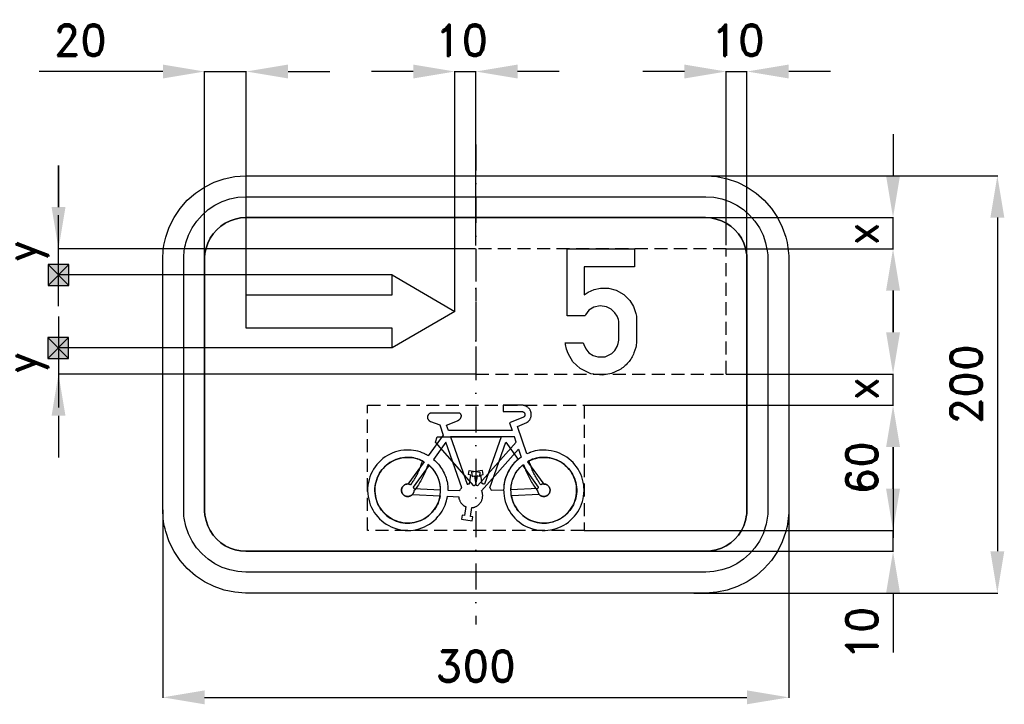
# Model space of a CAD drawing. Header units: millimetres. Extents: x -334 to 456, y -813 to 175.
# Tile 4 of 4: x -219 to 253, y -153 to 175. Entities that reach past the tile are written whole.
import ezdxf

# ---------------------------------------------------------------- set-up
doc = ezdxf.new("R2010")
doc.units = ezdxf.units.MM
doc.header["$LTSCALE"] = 5
doc.linetypes.add('ČERCHOVANÁX2', pattern=[2, 1, -0.5, 0, -0.5])
doc.linetypes.add('ČÁRKOVANÁX2', pattern=[1.5, 1, -0.5])
doc.layers.add('Kóty', color=2, linetype='Continuous')
doc.layers.add('Značka', color=7, linetype='Continuous')
doc.styles.get("Standard").update_dxf_attribs({"font": 'romand.shx', "height": 15})
doc.dimstyles.get("Standard").update_dxf_attribs({"dimtxt": 15, "dimasz": 20, "dimexe": 0.18, "dimexo": 0.0625, "dimgap": 7.5, "dimtad": 1, "dimdec": 0, "dimzin": 0, "dimdsep": 46, "dimtxsty": 'Standard', "dimcen": 0.09, "dimadec": 0, "dimazin": 0, "dimtfac": 1, "dimtdec": 0, "dimtofl": 0, "dimtmove": 0, "dimatfit": 3, "dimfxl": 1, "dimtolj": 1, "dimtzin": 0, "dimarcsym": 0})

# ---------------------------------------------------------------- blocks, each defined once
blk = doc.blocks.new('*D0')
at = {"layer": 'Defpoints', "color": 0, "transparency": 16777216}
for p in [(-150, -60), (150, -60.31), (150, -150)]:
    blk.add_point(p, dxfattribs=at)
at = {"layer": 'Kóty', "color": 0, "lineweight": -2, "transparency": 16777216}
for p, q in [((-150, -60.06), (-150, -150.18)), ((150, -60.38), (150, -150.18)), ((-130, -150), (130, -150))]:
    blk.add_line(p, q, dxfattribs=at)
at = {"layer": 'Kóty', "color": 0, "transparency": 16777216}
for points in [[(-130, -146.67), (-130, -153.33), (-150, -150)], [(130, -146.67), (130, -153.33), (150, -150)]]:
    blk.add_solid(points, dxfattribs=at)
at = {"layer": 'Kóty', "color": 0, "transparency": 16777216, "insert": (0, -135), "char_height": 15, "attachment_point": 5}
blk.add_mtext('\\A1;300', dxfattribs=at)
blk = doc.blocks.new('*D4')
at = {"layer": 'Defpoints', "color": 0, "transparency": 16777216}
for p in [(-130, 150), (-130, 57.6), (-110, 43)]:
    blk.add_point(p, dxfattribs=at)
at = {"layer": 'Kóty', "color": 0, "lineweight": -2, "transparency": 16777216}
for p, q in [((-150, 150), (-209.29, 150)), ((-130, 57.67), (-130, 150.18)), ((-110, 43.06), (-110, 150.18)), ((-90, 150), (-70, 150))]:
    blk.add_line(p, q, dxfattribs=at)
at = {"layer": 'Kóty', "color": 0, "transparency": 16777216}
for points in [[(-150, 153.33), (-150, 146.67), (-130, 150)], [(-90, 153.33), (-90, 146.67), (-110, 150)]]:
    blk.add_solid(points, dxfattribs=at)
at = {"layer": 'Kóty', "color": 0, "transparency": 16777216, "insert": (-189.64, 165), "char_height": 15, "attachment_point": 5}
blk.add_mtext('\\A1;20', dxfattribs=at)
blk = doc.blocks.new('*D5')
at = {"layer": 'Defpoints', "color": 0, "transparency": 16777216}
for p in [(52.01, -10), (51.88, -70), (200, -70)]:
    blk.add_point(p, dxfattribs=at)
at = {"layer": 'Kóty', "color": 0, "lineweight": -2, "transparency": 16777216}
for p, q in [((52.07, -10), (200.18, -10)), ((200, -30), (200, -50)), ((51.94, -70), (200.18, -70))]:
    blk.add_line(p, q, dxfattribs=at)
at = {"layer": 'Kóty', "color": 0, "transparency": 16777216}
for points in [[(196.67, -30), (203.33, -30), (200, -10)], [(196.67, -50), (203.33, -50), (200, -70)]]:
    blk.add_solid(points, dxfattribs=at)
at = {"layer": 'Kóty', "color": 0, "transparency": 16777216, "insert": (185, -40), "char_height": 15, "attachment_point": 5, "rotation": 90}
blk.add_mtext('\\A1;60', dxfattribs=at)
blk = doc.blocks.new('*D6')
at = {"layer": 'Defpoints', "color": 0, "transparency": 16777216}
for p in [(104.44, 100), (104.44, -100), (250, -100)]:
    blk.add_point(p, dxfattribs=at)
at = {"layer": 'Kóty', "color": 0, "lineweight": -2, "transparency": 16777216}
for p, q in [((104.5, 100), (250.18, 100)), ((250, 80), (250, -80)), ((104.5, -100), (250.18, -100))]:
    blk.add_line(p, q, dxfattribs=at)
at = {"layer": 'Kóty', "color": 0, "transparency": 16777216}
for points in [[(246.67, 80), (253.33, 80), (250, 100)], [(246.67, -80), (253.33, -80), (250, -100)]]:
    blk.add_solid(points, dxfattribs=at)
at = {"layer": 'Kóty', "color": 0, "transparency": 16777216, "insert": (235, 0), "char_height": 15, "attachment_point": 5, "rotation": 90}
blk.add_mtext('\\A1;200', dxfattribs=at)

msp = doc.modelspace()

# ---------------------------------------------------------------- hatches: boundary and pattern name
at = {"layer": 'Kóty'}
h = msp.add_hatch(color=256, dxfattribs=at)
h.dxf.hatch_style = 1
h.paths.add_polyline_path([(-205, 47.5), (-195, 47.5), (-195, 57.5), (-205, 57.5)])
h = msp.add_hatch(color=256, dxfattribs=at)
h.dxf.hatch_style = 1
h.paths.add_polyline_path([(-205.18, 12.5), (-195.18, 12.5), (-195.18, 22.5), (-205.18, 22.5)])

# ---------------------------------------------------------------- linework, layer by layer
for p, q in [((-30, 150), (-50, 150)), ((-10, 35), (-10, 150.18)), ((0, 66.67), (0, 150.18)), ((40, 150), (20, 150)), ((100, 150), (80, 150)), ((120, 66.73), (120, 150.18)), ((130, 60.06), (130, 150.18)), ((170, 150), (150, 150)), ((200, 120), (200, 100)), ((-200, 85), (-200, 105)), ((-200, 105), (-200, 85)), ((-200, 37.5), (-200, 81.07)), ((110.22, 80), (200.18, 80)), ((-0.06, 65), (-200.18, 65)), ((120.06, 65), (200.18, 65)), ((-40.06, 52.5), (-200.18, 52.5)), ((200, 45), (200, 25)), ((200, 25), (200, 45)), ((-200, 32.5), (-200, -11.07)), ((-40.06, 17.5), (-200.18, 17.5)), ((-0.06, 5), (-200.18, 5)), ((120.06, 5), (200.18, 5)), ((126.19, -10), (200.18, -10)), ((-200, -15), (-200, -35)), ((200, -30), (200, -50)), ((200, -50), (200, -30)), ((200, -50), (200, -30)), ((200, -30), (200, -73.57)), ((52.01, -70), (200.18, -70)), ((107.24, -80), (200.18, -80)), ((200, -100), (200, -128.57))]:
    msp.add_line(p, q, dxfattribs=at)
for points in [[(-130, 150), (-110, 150)], [(-10, 150), (0, 150)], [(120, 150), (130, 150)], [(200, 65), (200, 80)], [(-205, 57.5), (-195, 47.5)], [(-195, 57.5), (-205, 47.5)], [(-205.18, 22.5), (-195.18, 12.5)], [(-195.18, 22.5), (-205.18, 12.5)], [(200, -10), (200, 5)], [(200, -80), (200, -70)]]:
    msp.add_lwpolyline(points, dxfattribs=at)
for points in [[(-205, 47.5), (-195, 47.5), (-195, 57.5), (-205, 57.5)], [(-205.18, 12.5), (-195.18, 12.5), (-195.18, 22.5), (-205.18, 22.5)]]:
    msp.add_lwpolyline(points, close=True, dxfattribs=at)
for points in [[(-30, 153.33), (-30, 146.67), (-10, 150)], [(20, 153.33), (20, 146.67), (0, 150)], [(100, 153.33), (100, 146.67), (120, 150)], [(150, 153.33), (150, 146.67), (130, 150)], [(196.67, 100), (203.33, 100), (200, 80)], [(-203.33, 85), (-196.67, 85), (-200, 65)], [(196.67, 45), (203.33, 45), (200, 65)], [(196.67, 25), (203.33, 25), (200, 5)], [(-203.33, -15), (-196.67, -15), (-200, 5)], [(196.67, -30), (203.33, -30), (200, -10)], [(196.67, -30), (203.33, -30), (200, -10)], [(196.67, -50), (203.33, -50), (200, -70)], [(196.67, -50), (203.33, -50), (200, -70)], [(196.67, -100), (203.33, -100), (200, -80)]]:
    msp.add_solid(points, dxfattribs=at)
at = {"layer": 'Značka', "color": 6, "linetype": 'ČERCHOVANÁX2', "lineweight": 25, "ltscale": 2.5}
msp.add_line((0, 115), (0, -115), dxfattribs=at)
at = {"layer": 'Značka', "color": 5}
for points in [[(-110, -100), (-110.16, -100), (-110.31, -100), (-115.48, -99.64), (-120.56, -98.58), (-125.46, -96.92), (-130.09, -94.59), (-134.4, -91.71), (-138.28, -88.28), (-141.72, -84.4), (-144.59, -80.09), (-146.91, -75.46), (-148.58, -70.55, -0.034157), (-149.65, -65.48, -0.036746), (-150, -60.31), (-150, -60.16), (-150, -60), (-150, 60), (-150, 60.16), (-150, 60.31, -0.032179), (-149.64, 65.48, -0.035458), (-148.58, 70.55), (-146.92, 75.46), (-144.59, 80.09), (-141.71, 84.4), (-138.28, 88.28), (-134.4, 91.72), (-130.09, 94.59), (-125.46, 96.91), (-120.56, 98.58), (-115.48, 99.65), (-110.31, 100), (-110.16, 100), (-110, 100), (110, 100), (110.16, 100), (110.31, 100), (115.48, 99.64), (120.55, 98.58), (125.46, 96.92), (130.09, 94.59), (134.4, 91.71), (138.28, 88.28), (141.72, 84.4), (144.59, 80.09), (146.91, 75.46), (148.58, 70.55, -0.034162), (149.65, 65.48, -0.036746), (150, 60.31), (150, 60.16), (150, 60), (150, -60), (150, -60.16), (150, -60.31, -0.032185), (149.64, -65.48, -0.035458), (148.58, -70.55), (146.92, -75.46), (144.59, -80.09), (141.71, -84.4), (138.28, -88.28), (134.4, -91.72), (130.09, -94.59), (125.46, -96.91), (120.55, -98.58), (115.48, -99.65), (110.31, -100), (110.16, -100), (110, -100), (-110, -100)], [(-110, -90), (-110.12, -90), (-110.24, -90), (-114.11, -89.73), (-117.92, -88.94), (-121.6, -87.69), (-125.07, -85.94), (-128.3, -83.79), (-131.21, -81.21), (-133.79, -78.3), (-135.94, -75.07), (-137.68, -71.6), (-138.94, -67.92), (-139.74, -64.11, -0.036748), (-140, -60.24), (-140, -60.12), (-140, -60), (-140, 60), (-140, 60.12), (-140, 60.24, -0.032178), (-139.73, 64.11, -0.035473), (-138.94, 67.92), (-137.69, 71.6), (-135.94, 75.07), (-133.78, 78.3), (-131.21, 81.21), (-128.3, 83.79), (-125.07, 85.94), (-121.59, 87.68), (-117.92, 88.94), (-114.11, 89.74), (-110.24, 90), (-110.12, 90), (-110, 90), (110, 90), (110.12, 90), (110.24, 90), (114.11, 89.73), (117.92, 88.94), (121.6, 87.69), (125.07, 85.94), (128.3, 83.79), (131.21, 81.21), (133.79, 78.3), (135.94, 75.07), (137.68, 71.6), (138.94, 67.92), (139.74, 64.11, -0.036756), (140, 60.24), (140, 60.12), (140, 60), (140, -60), (140, -60.12), (140, -60.24, -0.032178), (139.73, -64.11, -0.035481), (138.94, -67.92), (137.69, -71.6), (135.94, -75.07), (133.78, -78.3), (131.21, -81.21), (128.3, -83.79), (125.07, -85.94), (121.59, -87.68), (117.92, -88.94), (114.11, -89.74), (110.24, -90), (110.12, -90), (110, -90), (-110, -90)], [(-110, -80), (110, -80), (110.08, -80), (110.16, -80), (112.74, -79.82), (115.28, -79.29), (117.73, -78.46), (120.05, -77.29), (122.2, -75.86), (124.14, -74.14), (125.86, -72.2), (127.29, -70.05), (128.45, -67.73), (129.29, -65.28), (129.83, -62.74, 0.036731), (130, -60.16), (130, -60.08), (130, -60), (130, 60), (130, 60.08), (130, 60.16, 0.032172), (129.82, 62.74), (129.29, 65.28), (128.46, 67.73), (127.29, 70.05), (125.86, 72.2), (124.14, 74.14), (122.2, 75.86), (120.05, 77.29), (117.73, 78.45), (115.28, 79.29), (112.74, 79.83), (110.16, 80), (110.08, 80), (110, 80), (-110, 80), (-110.08, 80), (-110.16, 80), (-112.74, 79.82), (-115.28, 79.29), (-117.73, 78.46), (-120.05, 77.29), (-122.2, 75.86), (-124.14, 74.14), (-125.86, 72.2), (-127.29, 70.05), (-128.45, 67.73), (-129.29, 65.28), (-129.83, 62.74, 0.036731), (-130, 60.16), (-130, 60.08), (-130, 60), (-130, -60), (-130, -60.08), (-130, -60.16, 0.032172), (-129.82, -62.74), (-129.29, -65.28), (-128.46, -67.73), (-127.29, -70.05), (-125.86, -72.2), (-124.14, -74.14), (-122.2, -75.86), (-120.05, -77.29), (-117.73, -78.45), (-115.28, -79.29), (-112.74, -79.83), (-110.16, -80), (-110.08, -80), (-110, -80)], [(110, -80), (-110, -80), (-110.08, -80), (-110.16, -80), (-112.74, -79.82), (-115.28, -79.29), (-117.73, -78.46), (-120.05, -77.29), (-122.2, -75.86), (-124.14, -74.14), (-125.86, -72.2), (-127.29, -70.05), (-128.45, -67.73), (-129.29, -65.28), (-129.83, -62.74, -0.036731), (-130, -60.16), (-130, -60.08), (-130, -60), (-130, 60), (-130, 60.08), (-130, 60.16, -0.032172), (-129.82, 62.74), (-129.29, 65.28), (-128.46, 67.73), (-127.29, 70.05), (-125.86, 72.2), (-124.14, 74.14), (-122.2, 75.86), (-120.05, 77.29), (-117.73, 78.45), (-115.28, 79.29), (-112.74, 79.83), (-110.16, 80), (-110.08, 80), (-110, 80), (110, 80), (110.08, 80), (110.16, 80), (112.74, 79.82), (115.28, 79.29), (117.73, 78.46), (120.05, 77.29), (122.2, 75.86), (124.14, 74.14), (125.86, 72.2), (127.29, 70.05), (128.45, 67.73), (129.29, 65.28), (129.83, 62.74, -0.036731), (130, 60.16), (130, 60.08), (130, 60), (130, -60), (130, -60.08), (130, -60.16, -0.032172), (129.82, -62.74), (129.29, -65.28), (128.46, -67.73), (127.29, -70.05), (125.86, -72.2), (124.14, -74.14), (122.2, -75.86), (120.05, -77.29), (117.73, -78.45), (115.28, -79.29), (112.74, -79.83), (110.16, -80), (110.08, -80), (110, -80)], [(51.53, 19.96), (51.64, 19.57), (51.75, 19.19), (52.73, 17.01), (54.26, 15.18), (56.21, 13.85), (58.5, 13.16), (62.09, 13.27), (65.25, 14.83), (66.73, 16.32), (67.77, 18.15), (68.3, 19.67), (68.53, 21.25), (68.55, 21.67), (68.55, 22.1), (68.55, 29.37), (68.49, 30.22), (68.37, 31.05), (67.74, 32.8), (66.69, 34.36), (64.85, 36.13), (62.59, 37.27), (59.59, 37.7), (56.59, 36.98), (54.2, 35.54), (52.54, 33.38), (52.41, 33.12), (52.28, 32.85), (43.86, 32.85), (43.86, 65), (76, 65), (76, 56.44), (51.89, 56.44), (51.89, 42.94), (52.88, 43.61), (53.9, 44.25), (56.73, 45.51), (59.77, 46.16), (63.62, 46.15), (67.35, 45.15), (70.93, 43.18), (73.82, 40.3), (75.64, 37.35), (76.75, 34.06), (77.01, 32.72), (77.11, 31.36), (77.11, 31.18), (77.11, 31), (77.11, 21.37), (77.1, 20.94), (77.08, 20.51, -0.04535), (76.7, 17.77), (75.83, 15.12, -0.080928), (73.03, 10.48, -0.084494), (68.9, 6.98), (65, 5.17), (60.74, 4.47), (55.09, 5.12), (50, 7.63), (46.58, 10.81), (44.22, 14.81), (43.44, 16.95), (42.98, 19.18), (42.93, 19.57), (42.89, 19.96), (51.53, 19.96)], [(-21.49, -13.75), (-21.58, -13.77), (-21.67, -13.79), (-21.69, -13.8), (-21.71, -13.8), (-21.78, -13.83), (-21.86, -13.85), (-21.94, -13.89), (-22.03, -13.93), (-22.12, -13.97), (-22.2, -14.02), (-22.28, -14.07), (-22.36, -14.13), (-22.45, -14.2), (-22.54, -14.28), (-22.62, -14.36), (-22.7, -14.45), (-22.77, -14.55), (-22.84, -14.65), (-22.9, -14.75), (-22.96, -14.86), (-23.01, -14.97), (-23.05, -15.08), (-23.09, -15.19), (-23.12, -15.31), (-23.14, -15.43), (-23.15, -15.54), (-23.16, -15.66, 0.014853), (-23.15, -15.78), (-23.14, -15.94), (-23.12, -16.1), (-23.08, -16.26), (-23.02, -16.42), (-22.96, -16.57), (-22.88, -16.71), (-22.79, -16.85), (-22.7, -16.98), (-22.62, -17.09), (-22.53, -17.19), (-22.44, -17.28), (-22.34, -17.37), (-22.24, -17.45), (-22.13, -17.52), (-22.04, -17.58), (-21.95, -17.63), (-21.93, -17.64), (-21.91, -17.65), (-21.79, -17.71), (-21.67, -17.76), (-17.25, -19.44), (-15.57, -24.24), (-22.75, -34.18), (-22.8, -34.15), (-22.85, -34.13), (-23.04, -34.02), (-23.23, -33.92), (-23.47, -33.79), (-23.71, -33.66), (-23.95, -33.53), (-24.19, -33.41), (-24.44, -33.29), (-24.68, -33.17), (-25.68, -32.74), (-26.7, -32.37), (-27.74, -32.06), (-28.8, -31.82), (-29.88, -31.63), (-30.97, -31.52), (-32.06, -31.47), (-33.16, -31.48), (-34.52, -31.55), (-35.87, -31.72), (-37.21, -31.99), (-38.52, -32.36), (-39.8, -32.82), (-41.05, -33.39), (-42.24, -34.05), (-43.39, -34.78), (-44.5, -35.58), (-45.55, -36.45), (-46.53, -37.39), (-47.44, -38.41), (-48.27, -39.49), (-49.02, -40.63), (-49.67, -41.83), (-50.25, -43.06), (-50.76, -44.33), (-51.18, -45.63), (-51.5, -46.95), (-51.72, -48.3), (-51.84, -49.66, 0.020872), (-51.86, -51.02), (-51.77, -52.38), (-51.59, -53.73), (-51.34, -55.07), (-51, -56.39), (-50.57, -57.68), (-50.02, -58.93), (-49.4, -60.15), (-48.68, -61.31), (-47.88, -62.41), (-47.01, -63.45), (-46.08, -64.45), (-45.08, -65.38), (-44.02, -66.24), (-42.89, -67), (-41.71, -67.69), (-40.49, -68.29), (-39.22, -68.79), (-37.92, -69.2), (-36.6, -69.54), (-35.26, -69.79), (-33.9, -69.94), (-32.54, -69.98), (-31.17, -69.94), (-29.82, -69.78), (-28.49, -69.52), (-27.17, -69.17), (-25.87, -68.75), (-24.61, -68.24), (-23.39, -67.64), (-22.22, -66.95), (-21.09, -66.17), (-20.03, -65.31), (-19.04, -64.38), (-18.11, -63.37), (-17.4, -62.54), (-16.74, -61.67), (-16.13, -60.75), (-15.58, -59.8), (-15.09, -58.83), (-14.67, -57.83), (-14.32, -56.8), (-14.03, -55.76), (-13.96, -55.49), (-13.9, -55.23), (-13.85, -55.02), (-13.8, -54.8), (-13.79, -54.75), (-13.78, -54.7), (-13.58, -53.63), (-8.16, -53.9), (-8.12, -54.2), (-8.07, -54.5), (-8.06, -54.56), (-8.05, -54.61), (-8, -54.85), (-7.93, -55.08), (-7.83, -55.37), (-7.72, -55.65), (-7.59, -55.92), (-7.45, -56.19), (-7.29, -56.45), (-7.12, -56.7), (-6.93, -56.94), (-6.74, -57.18), (-6.54, -57.4), (-6.32, -57.62), (-6.09, -57.81), (-5.85, -58), (-5.65, -58.13), (-5.45, -58.26), (-5.39, -58.29), (-5.34, -58.31), (-5.07, -58.46), (-4.8, -58.59), (-5.48, -62.81), (-6.59, -62.63), (-6.91, -64.61), (-1.73, -65.44), (-1.41, -63.46), (-2.52, -63.29), (-1.84, -59.07), (-1.57, -59.03), (-1.31, -58.99), (-1.25, -58.97), (-1.2, -58.96), (-0.99, -58.92), (-0.78, -58.86), (-0.52, -58.78), (-0.27, -58.68), (-0.02, -58.57), (0.22, -58.45), (0.46, -58.31), (0.69, -58.17), (0.97, -57.98), (1.24, -57.77), (1.5, -57.55), (1.74, -57.31), (1.96, -57.06), (2.17, -56.79), (2.36, -56.51), (2.54, -56.22), (2.7, -55.92), (2.85, -55.61), (2.97, -55.3), (3.08, -54.98), (3.16, -54.65), (3.23, -54.31), (3.27, -53.98), (3.3, -53.64), (3.31, -53.37), (3.31, -53.09), (3.29, -52.82), (3.26, -52.55), (3.22, -52.28), (3.16, -52.02), (3.1, -51.81), (3.03, -51.6), (3.02, -51.55), (3, -51.5), (2.9, -51.25), (2.8, -51), (20.49, -31.01), (21.79, -34.82), (20.93, -35.46), (20.89, -35.49), (20.85, -35.53), (20.68, -35.66), (20.51, -35.79), (20.3, -35.96), (20.09, -36.13), (19.29, -36.83), (18.54, -37.59), (17.82, -38.38), (17.16, -39.22), (16.54, -40.1), (15.98, -41.02), (15.48, -41.97), (15.02, -42.95), (14.51, -44.19), (14.08, -45.46), (13.75, -46.75), (13.52, -48.07), (13.38, -49.41), (13.35, -50.75, 0.019389), (13.41, -52.09), (13.57, -53.42), (13.79, -54.74), (14.1, -56.05), (14.5, -57.32), (15.01, -58.57), (15.6, -59.77), (16.27, -60.93), (17.03, -62.03), (17.87, -63.08), (18.76, -64.09), (19.71, -65.03), (20.73, -65.9), (21.81, -66.69), (22.95, -67.4), (24.13, -68.02), (25.36, -68.56), (26.63, -69.01), (27.91, -69.39), (29.22, -69.69), (30.54, -69.89), (31.88, -69.99), (33.22, -69.99), (34.55, -69.89), (35.88, -69.7), (37.19, -69.41), (38.49, -69.06), (39.75, -68.62), (40.98, -68.09), (42.17, -67.47), (43.31, -66.77), (44.39, -65.98), (45.42, -65.11), (46.38, -64.18), (47.29, -63.19), (48.13, -62.15), (48.9, -61.05), (49.57, -59.89), (50.17, -58.69), (50.67, -57.45), (51.08, -56.18), (51.41, -54.88), (51.66, -53.56), (51.83, -52.23), (51.89, -50.89, 0.018666), (51.86, -49.55), (51.73, -48.22), (51.5, -46.9), (51.18, -45.6), (50.76, -44.32), (50.28, -43.07), (49.72, -41.85), (49.07, -40.68), (48.33, -39.56), (47.52, -38.49), (46.62, -37.5), (45.66, -36.57), (44.64, -35.7), (43.57, -34.89), (42.45, -34.16), (41.28, -33.51), (40.06, -32.95), (38.81, -32.48), (37.52, -32.1), (36.21, -31.82), (34.88, -31.62), (33.81, -31.51), (32.73, -31.45), (31.66, -31.46), (30.58, -31.54), (29.52, -31.68), (28.47, -31.89), (27.44, -32.17), (26.43, -32.51), (26.18, -32.6), (25.93, -32.7), (25.73, -32.77), (25.53, -32.85), (25.48, -32.87), (25.43, -32.89), (24.44, -33.31), (19.95, -20.13), (24.49, -18.28), (24.67, -18.15), (24.85, -18.03), (24.88, -18), (24.92, -17.97), (25.05, -17.86), (25.18, -17.74), (25.34, -17.59), (25.49, -17.42), (25.63, -17.25), (25.77, -17.08), (25.89, -16.89), (26, -16.7), (26.13, -16.46), (26.25, -16.21), (26.35, -15.95), (26.43, -15.69), (26.5, -15.42), (26.55, -15.14), (26.58, -14.87), (26.59, -14.59), (26.6, -14.32), (26.58, -14.04), (26.55, -13.77), (26.5, -13.49), (26.43, -13.23), (26.34, -12.96), (26.24, -12.71), (26.12, -12.46), (25.99, -12.21), (25.85, -11.98), (25.69, -11.75), (25.52, -11.53), (25.33, -11.33), (25.13, -11.14), (24.92, -10.96), (24.7, -10.79), (24.51, -10.67), (24.33, -10.55), (24.13, -10.44), (23.93, -10.35), (23.73, -10.26), (23.52, -10.19), (23.31, -10.13), (23.09, -10.08), (23.04, -10.07), (22.99, -10.05), (22.94, -10.05), (22.9, -10.04), (22.89, -10.04), (22.88, -10.04), (22.66, -10), (13.14, -10), (13.14, -13), (22.24, -13), (22.31, -13.01), (22.38, -13.02), (22.39, -13.02), (22.41, -13.02), (22.46, -13.04), (22.52, -13.05), (22.59, -13.07), (22.65, -13.1), (22.72, -13.13), (22.78, -13.16), (22.85, -13.2), (22.91, -13.24), (22.98, -13.29), (23.05, -13.34), (23.12, -13.4), (23.18, -13.46), (23.24, -13.53), (23.29, -13.6), (23.34, -13.68), (23.39, -13.76), (23.43, -13.84), (23.47, -13.92), (23.5, -14), (23.52, -14.09), (23.54, -14.17), (23.56, -14.26), (23.57, -14.35), (23.57, -14.44), (23.57, -14.53), (23.56, -14.62), (23.55, -14.71), (23.53, -14.8), (23.51, -14.88), (23.48, -14.97), (23.45, -15.05), (23.41, -15.13), (23.38, -15.2), (23.34, -15.26), (23.3, -15.32), (23.26, -15.38), (23.21, -15.43), (23.16, -15.48), (23.12, -15.52), (23.08, -15.56), (23.07, -15.57), (23.06, -15.58), (23, -15.63), (22.95, -15.67), (16.21, -18.42), (17.46, -22.11), (-13.14, -22.11), (-14.02, -19.57), (-8.73, -17.38), (-8.61, -17.32), (-8.48, -17.26), (-8.46, -17.25), (-8.43, -17.24), (-8.34, -17.18), (-8.25, -17.13), (-8.13, -17.05), (-8.02, -16.97), (-7.92, -16.88), (-7.82, -16.79), (-7.72, -16.7), (-7.62, -16.6), (-7.51, -16.47), (-7.4, -16.34), (-7.29, -16.2), (-7.2, -16.06), (-7.12, -15.91), (-7.05, -15.75), (-7, -15.59), (-6.95, -15.42), (-6.93, -15.33), (-6.91, -15.24), (-6.9, -15.15), (-6.9, -15.06), (-6.9, -14.96), (-6.91, -14.87), (-6.92, -14.78), (-6.94, -14.69), (-6.97, -14.6), (-7, -14.51), (-7.04, -14.43), (-7.09, -14.35), (-7.14, -14.27), (-7.2, -14.2), (-7.26, -14.13), (-7.33, -14.07), (-7.39, -14.02), (-7.45, -13.97), (-7.51, -13.93), (-7.57, -13.89), (-7.64, -13.86), (-7.71, -13.83), (-7.78, -13.8), (-7.85, -13.78), (-7.87, -13.78), (-7.88, -13.78), (-7.9, -13.77), (-7.92, -13.77), (-7.94, -13.76), (-7.96, -13.76), (-7.98, -13.76), (-7.99, -13.75), (-21.49, -13.75)], [(-29.64, -51.04), (-29.66, -51.2), (-29.7, -51.37), (-29.7, -51.4), (-29.71, -51.44), (-29.74, -51.57), (-29.78, -51.7), (-29.84, -51.86), (-29.91, -52.01), (-29.99, -52.17), (-30.08, -52.31), (-30.18, -52.45), (-30.28, -52.59), (-30.42, -52.75), (-30.57, -52.9), (-30.73, -53.05), (-30.9, -53.17), (-31.08, -53.29), (-31.26, -53.39), (-31.46, -53.48), (-31.66, -53.55), (-31.86, -53.61), (-32.07, -53.66), (-32.28, -53.7), (-32.49, -53.71), (-32.71, -53.71), (-32.92, -53.7), (-33.13, -53.67), (-33.34, -53.62), (-33.54, -53.56), (-33.74, -53.49), (-33.94, -53.41), (-34.13, -53.31), (-34.31, -53.19), (-34.48, -53.07), (-34.64, -52.93), (-34.79, -52.78), (-34.93, -52.62), (-35.07, -52.45), (-35.18, -52.27), (-35.29, -52.09), (-35.38, -51.89), (-35.46, -51.7), (-35.52, -51.49), (-35.56, -51.28), (-35.6, -51.07), (-35.62, -50.86), (-35.62, -50.65), (-35.61, -50.44), (-35.58, -50.22), (-35.54, -50.02), (-35.48, -49.81), (-35.41, -49.61), (-35.33, -49.41), (-35.23, -49.22), (-35.12, -49.04), (-34.99, -48.87), (-34.86, -48.7), (-34.71, -48.55), (-34.55, -48.41), (-34.38, -48.28), (-34.2, -48.16), (-34.02, -48.05), (-33.83, -47.96), (-33.63, -47.88), (-33.43, -47.82), (-33.22, -47.77), (-33.01, -47.74), (-32.8, -47.72), (-32.62, -47.71), (-32.45, -47.71), (-32.28, -47.72), (-32.11, -47.75), (-31.95, -47.78), (-31.78, -47.82), (-31.65, -47.87), (-31.53, -47.92), (-31.5, -47.93), (-31.46, -47.94), (-31.31, -48.01), (-31.16, -48.09), (-30.78, -47.57), (-30.42, -47.05), (-30.35, -46.94), (-30.27, -46.84), (-29.99, -46.41), (-29.71, -45.98), (-29.37, -45.44), (-29.05, -44.89), (-28.73, -44.33), (-28.43, -43.77), (-28.13, -43.2), (-27.85, -42.62), (-27.57, -42.05), (-27.3, -41.47), (-27.04, -40.88), (-26.8, -40.29), (-26.57, -39.69), (-26.35, -39.09), (-26.18, -38.61), (-26.02, -38.12), (-25.98, -38), (-25.95, -37.87), (-25.76, -37.26), (-25.58, -36.65), (-26.37, -36.29), (-26.41, -36.27), (-26.45, -36.25), (-26.61, -36.19), (-26.77, -36.12), (-26.98, -36.04), (-27.18, -35.96), (-28, -35.67), (-28.83, -35.43), (-29.68, -35.24), (-30.54, -35.1), (-31.41, -35.01), (-32.28, -34.97), (-33.15, -34.99), (-34.03, -35.05), (-35.11, -35.17), (-36.18, -35.37), (-37.24, -35.64), (-38.27, -36), (-39.27, -36.42), (-40.24, -36.92), (-41.17, -37.49), (-42.05, -38.13), (-42.91, -38.8), (-43.72, -39.53), (-44.47, -40.32), (-45.16, -41.16), (-45.79, -42.05), (-46.35, -42.99), (-46.84, -43.96), (-47.27, -44.96), (-47.64, -45.99), (-47.94, -47.03), (-48.17, -48.1), (-48.31, -49.18), (-48.38, -50.27, 0.020344), (-48.37, -51.36), (-48.28, -52.44), (-48.11, -53.52), (-47.89, -54.59), (-47.6, -55.63), (-47.23, -56.66), (-46.79, -57.65), (-46.27, -58.62), (-45.69, -59.54), (-45.04, -60.41), (-44.33, -61.24), (-43.59, -62.03), (-42.79, -62.77), (-41.93, -63.45), (-41.03, -64.06), (-40.09, -64.61), (-39.11, -65.09), (-38.1, -65.49), (-37.06, -65.83), (-36.01, -66.11), (-34.94, -66.32), (-33.86, -66.45), (-32.77, -66.49), (-31.68, -66.47), (-30.6, -66.36), (-29.53, -66.17), (-28.47, -65.91), (-27.42, -65.6), (-26.4, -65.21), (-25.42, -64.76), (-24.47, -64.22), (-23.55, -63.63), (-22.69, -62.97), (-21.87, -62.24), (-21.11, -61.46), (-20.39, -60.65), (-19.72, -59.79), (-19.12, -58.88), (-18.59, -57.92), (-18.12, -56.94), (-17.74, -55.92), (-17.42, -54.88), (-17.18, -53.82), (-17, -52.74), (-16.89, -51.66), (-16.85, -50.57), (-16.9, -49.49), (-17.03, -48.4), (-17.23, -47.33), (-17.51, -46.28), (-17.86, -45.25), (-18.18, -44.43), (-18.54, -43.63), (-18.95, -42.85), (-19.4, -42.1), (-19.89, -41.39), (-20.43, -40.71), (-21.01, -40.06), (-21.63, -39.46), (-21.79, -39.31), (-21.95, -39.16), (-22.08, -39.04), (-22.21, -38.93), (-22.25, -38.9), (-22.28, -38.87), (-22.94, -38.31), (-23.16, -39), (-23.39, -39.69), (-23.44, -39.82), (-23.48, -39.96), (-23.68, -40.5), (-23.88, -41.05), (-24.15, -41.72), (-24.43, -42.38), (-24.73, -43.05), (-25.03, -43.7), (-25.35, -44.35), (-25.69, -44.99), (-26.03, -45.63), (-26.38, -46.26), (-26.74, -46.89), (-27.12, -47.51), (-27.51, -48.12), (-27.91, -48.72), (-28.24, -49.19), (-28.58, -49.66), (-28.67, -49.77), (-28.76, -49.89), (-29.2, -50.46), (-29.64, -51.04)], [(-32.54, -47.73), (-32.71, -47.73), (-32.88, -47.74), (-32.91, -47.74), (-32.94, -47.75), (-33.08, -47.77), (-33.21, -47.79), (-33.38, -47.83), (-33.54, -47.88), (-33.7, -47.94), (-33.86, -48), (-34.01, -48.08), (-34.16, -48.17), (-34.34, -48.28), (-34.51, -48.41), (-34.67, -48.55), (-34.82, -48.71), (-34.96, -48.87), (-35.08, -49.04), (-35.19, -49.22), (-35.29, -49.41), (-35.38, -49.61), (-35.45, -49.81), (-35.51, -50.01), (-35.55, -50.22), (-35.58, -50.43), (-35.6, -50.64, 0.019488), (-35.59, -50.86), (-35.57, -51.07), (-35.54, -51.28), (-35.5, -51.49), (-35.44, -51.69), (-35.36, -51.89), (-35.27, -52.08), (-35.17, -52.27), (-35.05, -52.45), (-34.92, -52.62), (-34.78, -52.78), (-34.63, -52.93), (-34.47, -53.07), (-34.3, -53.2), (-34.12, -53.31), (-33.93, -53.41), (-33.74, -53.5), (-33.54, -53.57), (-33.34, -53.63), (-33.13, -53.68), (-32.92, -53.71), (-32.71, -53.73), (-32.49, -53.73), (-32.28, -53.71), (-32.07, -53.68), (-31.86, -53.63), (-31.7, -53.59), (-31.53, -53.54), (-31.37, -53.47), (-31.22, -53.4), (-31.07, -53.32), (-30.93, -53.23), (-30.82, -53.15), (-30.71, -53.06), (-30.68, -53.04), (-30.66, -53.02), (-30.53, -52.9), (-30.41, -52.78), (-17.09, -53.45), (-17.28, -54.31), (-17.5, -55.17), (-17.55, -55.34), (-17.6, -55.51), (-17.82, -56.18), (-18.07, -56.84), (-18.43, -57.64), (-18.84, -58.42), (-19.3, -59.19), (-19.8, -59.92), (-20.35, -60.62), (-20.93, -61.28), (-21.7, -62.09), (-22.51, -62.83), (-23.38, -63.52), (-24.3, -64.13), (-25.26, -64.68), (-26.26, -65.15), (-27.3, -65.55), (-28.36, -65.87), (-29.43, -66.14), (-30.52, -66.34), (-31.62, -66.45), (-32.72, -66.48), (-33.83, -66.44), (-34.93, -66.3), (-36.01, -66.09), (-37.08, -65.8), (-38.13, -65.45), (-39.16, -65.04), (-40.15, -64.55), (-41.1, -63.99), (-42.01, -63.36), (-42.87, -62.66), (-43.67, -61.9), (-44.43, -61.09), (-45.13, -60.24), (-45.78, -59.34), (-46.36, -58.4), (-46.87, -57.42), (-47.3, -56.4), (-47.66, -55.35), (-47.93, -54.28), (-48.14, -53.19), (-48.28, -52.1), (-48.35, -50.99, -0.020647), (-48.34, -49.89), (-48.24, -48.79), (-48.07, -47.69), (-47.82, -46.62), (-47.48, -45.56), (-47.07, -44.53), (-46.61, -43.53), (-46.08, -42.56), (-45.49, -41.62), (-44.81, -40.74), (-44.09, -39.91), (-43.3, -39.14), (-42.45, -38.42), (-41.56, -37.77), (-40.63, -37.17), (-39.67, -36.63), (-38.67, -36.16), (-37.63, -35.77), (-36.57, -35.45), (-35.49, -35.22), (-34.39, -35.07), (-33.29, -34.98), (-32.4, -34.96), (-31.51, -34.98), (-30.62, -35.05), (-29.75, -35.18), (-28.88, -35.36), (-28.03, -35.6), (-27.2, -35.9), (-26.39, -36.24), (-26.19, -36.33), (-25.99, -36.43), (-25.83, -36.5), (-25.67, -36.58), (-25.63, -36.6), (-25.59, -36.62), (-24.81, -37.03), (-32.54, -47.73)], [(29.64, -51.04), (29.66, -51.2), (29.7, -51.37), (29.7, -51.4), (29.71, -51.44), (29.74, -51.57), (29.78, -51.7), (29.84, -51.86), (29.91, -52.01), (29.99, -52.17), (30.08, -52.31), (30.18, -52.45), (30.28, -52.59), (30.42, -52.75), (30.57, -52.9), (30.73, -53.05), (30.9, -53.17), (31.08, -53.29), (31.26, -53.39), (31.46, -53.48), (31.66, -53.55), (31.86, -53.61), (32.07, -53.66), (32.28, -53.7), (32.49, -53.71), (32.71, -53.71), (32.92, -53.7), (33.13, -53.67), (33.34, -53.62), (33.54, -53.56), (33.74, -53.49), (33.94, -53.41), (34.13, -53.31), (34.31, -53.19), (34.48, -53.07), (34.64, -52.93), (34.79, -52.78), (34.93, -52.62), (35.07, -52.45), (35.18, -52.27), (35.29, -52.09), (35.38, -51.89), (35.46, -51.7), (35.52, -51.49), (35.56, -51.28), (35.6, -51.07), (35.62, -50.86), (35.62, -50.65), (35.61, -50.44), (35.58, -50.22), (35.54, -50.02), (35.48, -49.81), (35.41, -49.61), (35.33, -49.41), (35.23, -49.22), (35.12, -49.04), (34.99, -48.87), (34.86, -48.7), (34.71, -48.55), (34.55, -48.41), (34.38, -48.28), (34.2, -48.16), (34.02, -48.05), (33.83, -47.96), (33.63, -47.88), (33.43, -47.82), (33.22, -47.77), (33.01, -47.74), (32.8, -47.72), (32.62, -47.71), (32.45, -47.71), (32.28, -47.72), (32.11, -47.75), (31.95, -47.78), (31.78, -47.82), (31.65, -47.87), (31.53, -47.92), (31.5, -47.93), (31.46, -47.94), (31.31, -48.01), (31.16, -48.09), (30.78, -47.57), (30.42, -47.05), (30.35, -46.94), (30.27, -46.84), (29.99, -46.41), (29.71, -45.98), (29.37, -45.44), (29.05, -44.89), (28.73, -44.33), (28.43, -43.77), (28.13, -43.2), (27.85, -42.62), (27.57, -42.05), (27.3, -41.47), (27.04, -40.88), (26.8, -40.29), (26.57, -39.69), (26.35, -39.09), (26.18, -38.61), (26.02, -38.12), (25.98, -38), (25.95, -37.87), (25.76, -37.26), (25.58, -36.65), (26.37, -36.29), (26.41, -36.27), (26.45, -36.25), (26.61, -36.19), (26.77, -36.12), (26.98, -36.04), (27.18, -35.96), (28, -35.67), (28.83, -35.43), (29.68, -35.24), (30.54, -35.1), (31.41, -35.01), (32.28, -34.97), (33.15, -34.99), (34.03, -35.05), (35.11, -35.17), (36.18, -35.37), (37.24, -35.64), (38.27, -36), (39.27, -36.42), (40.24, -36.92), (41.17, -37.49), (42.05, -38.13), (42.91, -38.8), (43.72, -39.53), (44.47, -40.32), (45.16, -41.16), (45.79, -42.05), (46.35, -42.99), (46.84, -43.96), (47.27, -44.96), (47.64, -45.99), (47.94, -47.03), (48.17, -48.1), (48.31, -49.18), (48.38, -50.27, -0.020344), (48.37, -51.36), (48.28, -52.44), (48.11, -53.52), (47.89, -54.59), (47.6, -55.63), (47.23, -56.66), (46.79, -57.65), (46.27, -58.62), (45.69, -59.54), (45.04, -60.41), (44.33, -61.24), (43.59, -62.03), (42.79, -62.77), (41.93, -63.45), (41.03, -64.06), (40.09, -64.61), (39.11, -65.09), (38.1, -65.49), (37.06, -65.83), (36.01, -66.11), (34.94, -66.32), (33.86, -66.45), (32.77, -66.49), (31.68, -66.47), (30.6, -66.36), (29.53, -66.17), (28.47, -65.91), (27.42, -65.6), (26.4, -65.21), (25.42, -64.76), (24.47, -64.22), (23.55, -63.63), (22.69, -62.97), (21.87, -62.24), (21.11, -61.46), (20.39, -60.65), (19.72, -59.79), (19.12, -58.88), (18.59, -57.92), (18.12, -56.94), (17.74, -55.92), (17.42, -54.88), (17.18, -53.82), (17, -52.74), (16.89, -51.66), (16.85, -50.57), (16.9, -49.49), (17.03, -48.4), (17.23, -47.33), (17.51, -46.28), (17.86, -45.25), (18.18, -44.43), (18.54, -43.63), (18.95, -42.85), (19.4, -42.1), (19.89, -41.39), (20.43, -40.71), (21.01, -40.06), (21.63, -39.46), (21.79, -39.31), (21.95, -39.16), (22.08, -39.04), (22.21, -38.93), (22.25, -38.9), (22.28, -38.87), (22.94, -38.31), (23.16, -39), (23.39, -39.69), (23.44, -39.82), (23.48, -39.96), (23.68, -40.5), (23.88, -41.05), (24.15, -41.72), (24.43, -42.38), (24.73, -43.05), (25.03, -43.7), (25.35, -44.35), (25.69, -44.99), (26.03, -45.63), (26.38, -46.26), (26.74, -46.89), (27.12, -47.51), (27.51, -48.12), (27.91, -48.72), (28.24, -49.19), (28.58, -49.66), (28.67, -49.77), (28.76, -49.89), (29.2, -50.46), (29.64, -51.04)], [(32.54, -47.73), (32.71, -47.73), (32.88, -47.74), (32.91, -47.74), (32.94, -47.75), (33.08, -47.77), (33.21, -47.79), (33.38, -47.83), (33.54, -47.88), (33.7, -47.94), (33.86, -48), (34.01, -48.08), (34.16, -48.17), (34.34, -48.28), (34.51, -48.41), (34.67, -48.55), (34.82, -48.71), (34.96, -48.87), (35.08, -49.04), (35.19, -49.22), (35.29, -49.41), (35.38, -49.61), (35.45, -49.81), (35.51, -50.01), (35.55, -50.22), (35.58, -50.43), (35.6, -50.64, -0.019488), (35.59, -50.86), (35.57, -51.07), (35.54, -51.28), (35.5, -51.49), (35.44, -51.69), (35.36, -51.89), (35.27, -52.08), (35.17, -52.27), (35.05, -52.45), (34.92, -52.62), (34.78, -52.78), (34.63, -52.93), (34.47, -53.07), (34.3, -53.2), (34.12, -53.31), (33.93, -53.41), (33.74, -53.5), (33.54, -53.57), (33.34, -53.63), (33.13, -53.68), (32.92, -53.71), (32.71, -53.73), (32.49, -53.73), (32.28, -53.71), (32.07, -53.68), (31.86, -53.63), (31.7, -53.59), (31.53, -53.54), (31.37, -53.47), (31.22, -53.4), (31.07, -53.32), (30.93, -53.23), (30.82, -53.15), (30.71, -53.06), (30.68, -53.04), (30.66, -53.02), (30.53, -52.9), (30.41, -52.78), (17.09, -53.45), (17.28, -54.31), (17.5, -55.17), (17.55, -55.34), (17.6, -55.51), (17.82, -56.18), (18.07, -56.84), (18.43, -57.64), (18.84, -58.42), (19.3, -59.19), (19.8, -59.92), (20.35, -60.62), (20.93, -61.28), (21.7, -62.09), (22.51, -62.83), (23.38, -63.52), (24.3, -64.13), (25.26, -64.68), (26.26, -65.15), (27.3, -65.55), (28.36, -65.87), (29.43, -66.14), (30.52, -66.34), (31.62, -66.45), (32.72, -66.48), (33.83, -66.44), (34.93, -66.3), (36.01, -66.09), (37.08, -65.8), (38.13, -65.45), (39.16, -65.04), (40.15, -64.55), (41.1, -63.99), (42.01, -63.36), (42.87, -62.66), (43.67, -61.9), (44.43, -61.09), (45.13, -60.24), (45.78, -59.34), (46.36, -58.4), (46.87, -57.42), (47.3, -56.4), (47.66, -55.35), (47.93, -54.28), (48.14, -53.19), (48.28, -52.1), (48.35, -50.99, 0.020647), (48.34, -49.89), (48.24, -48.79), (48.07, -47.69), (47.82, -46.62), (47.48, -45.56), (47.07, -44.53), (46.61, -43.53), (46.08, -42.56), (45.49, -41.62), (44.81, -40.74), (44.09, -39.91), (43.3, -39.14), (42.45, -38.42), (41.56, -37.77), (40.63, -37.17), (39.67, -36.63), (38.67, -36.16), (37.63, -35.77), (36.57, -35.45), (35.49, -35.22), (34.39, -35.07), (33.29, -34.98), (32.4, -34.96), (31.51, -34.98), (30.62, -35.05), (29.75, -35.18), (28.88, -35.36), (28.03, -35.6), (27.2, -35.9), (26.39, -36.24), (26.19, -36.33), (25.99, -36.43), (25.83, -36.5), (25.67, -36.58), (25.63, -36.6), (25.59, -36.62), (24.81, -37.03), (32.54, -47.73)]]:
    msp.add_lwpolyline(points, format="xyb", dxfattribs=at)
at = {"layer": 'Značka', "color": 6, "linetype": 'ČÁRKOVANÁX2', "ltscale": 1.25}
for points in [[(120, 5), (120, 65), (0, 65), (0, 5), (120, 5)], [(-51.88, -70), (-51.88, -10), (51.88, -10), (51.88, -70), (-51.88, -70)]]:
    msp.add_lwpolyline(points, dxfattribs=at)
at = {"layer": 'Značka', "color": 5}
for points in [[(-40, 43), (-40, 52.5), (-10, 35), (-40, 17.5), (-40, 27), (-110, 27), (-110, 43), (-40, 43)], [(-14.37, -27.69), (-20.3, -35.91), (-19.67, -36.47), (-19.64, -36.49), (-19.61, -36.52), (-19.49, -36.64), (-19.36, -36.75), (-19.21, -36.89), (-19.06, -37.04), (-18.47, -37.63), (-17.91, -38.26), (-17.38, -38.91), (-16.88, -39.58), (-16.41, -40.28), (-15.97, -41), (-15.57, -41.74), (-15.19, -42.5), (-14.84, -43.27), (-14.52, -44.05), (-14.23, -44.84), (-13.99, -45.65), (-13.79, -46.47), (-13.63, -47.29), (-13.53, -47.95), (-13.46, -48.62), (-13.45, -48.79), (-13.43, -48.96), (-13.38, -49.8), (-13.35, -50.64), (-7.65, -50.92), (-7.62, -50.85), (-7.58, -50.77), (-7.42, -50.48), (-7.25, -50.2), (-7.06, -49.93), (-6.86, -49.67), (-6.8, -49.61), (-6.75, -49.55), (-14.37, -27.69)], [(-0.6, -43.89), (0.08, -48.11), (0.03, -48.14), (-0.02, -48.16), (-0.21, -48.26), (-0.41, -48.36), (-0.6, -48.47), (-0.78, -48.59), (-0.82, -48.62), (-0.87, -48.66), (-19.38, -27.75), (-18.48, -25.11), (12.09, -25.11), (4.16, -47.87), (4.11, -47.85), (4.05, -47.84), (3.83, -47.78), (3.61, -47.72), (3.38, -47.68), (3.16, -47.65), (3.1, -47.64), (3.04, -47.64), (2.36, -43.42), (3.47, -43.24), (3.16, -41.27), (-2.02, -42.1), (-1.71, -44.07), (-0.6, -43.89)], [(0.6, -43.89), (-0.08, -48.11), (-0.03, -48.14), (0.02, -48.16), (0.21, -48.26), (0.41, -48.36), (0.6, -48.47), (0.78, -48.59), (0.82, -48.62), (0.87, -48.66), (19.38, -27.75), (18.48, -25.11), (-12.09, -25.11), (-4.16, -47.87), (-4.11, -47.85), (-4.05, -47.84), (-3.83, -47.78), (-3.61, -47.72), (-3.38, -47.68), (-3.16, -47.65), (-3.1, -47.64), (-3.04, -47.64), (-2.36, -43.42), (-3.47, -43.24), (-3.16, -41.27), (2.02, -42.1), (1.71, -44.07), (0.6, -43.89)], [(14.37, -27.69), (20.3, -35.91), (19.67, -36.47), (19.64, -36.49), (19.61, -36.52), (19.49, -36.64), (19.36, -36.75), (19.21, -36.89), (19.06, -37.04), (18.47, -37.63), (17.91, -38.26), (17.38, -38.91), (16.88, -39.58), (16.41, -40.28), (15.97, -41), (15.57, -41.74), (15.19, -42.5), (14.84, -43.27), (14.52, -44.05), (14.23, -44.84), (13.99, -45.65), (13.79, -46.47), (13.63, -47.29), (13.53, -47.95), (13.46, -48.62), (13.45, -48.79), (13.43, -48.96), (13.38, -49.8), (13.35, -50.64), (7.65, -50.92), (7.62, -50.85), (7.58, -50.77), (7.42, -50.48), (7.25, -50.2), (7.06, -49.93), (6.86, -49.67), (6.8, -49.61), (6.75, -49.55), (14.37, -27.69)], [(-29.96, -49.29), (-29.95, -49.31), (-29.94, -49.34), (-29.88, -49.44), (-29.84, -49.55), (-29.79, -49.65), (-29.75, -49.76), (-29.75, -49.79), (-29.74, -49.82), (-16.85, -50.46), (-16.88, -49.8), (-16.93, -49.13), (-16.95, -49), (-16.96, -48.87), (-17.02, -48.34), (-17.11, -47.81), (-17.24, -47.16), (-17.41, -46.52), (-17.6, -45.88), (-17.82, -45.25), (-18.07, -44.63), (-18.35, -44.02), (-18.64, -43.41), (-18.95, -42.82), (-19.29, -42.24), (-19.66, -41.69), (-20.05, -41.15), (-20.47, -40.63), (-20.82, -40.23), (-21.19, -39.85), (-21.29, -39.75), (-21.38, -39.66), (-21.86, -39.2), (-22.36, -38.75), (-29.96, -49.29)], [(29.96, -49.29), (29.95, -49.31), (29.94, -49.34), (29.88, -49.44), (29.84, -49.55), (29.79, -49.65), (29.75, -49.76), (29.75, -49.79), (29.74, -49.82), (16.85, -50.46), (16.88, -49.8), (16.93, -49.13), (16.95, -49), (16.96, -48.87), (17.02, -48.34), (17.11, -47.81), (17.24, -47.16), (17.41, -46.52), (17.6, -45.88), (17.82, -45.25), (18.07, -44.63), (18.35, -44.02), (18.64, -43.41), (18.95, -42.82), (19.29, -42.24), (19.66, -41.69), (20.05, -41.15), (20.47, -40.63), (20.82, -40.23), (21.19, -39.85), (21.29, -39.75), (21.38, -39.66), (21.86, -39.2), (22.36, -38.75), (29.96, -49.29)]]:
    msp.add_lwpolyline(points, dxfattribs=at)

# ---------------------------------------------------------------- texts
at = {"layer": 'Kóty', "char_height": 15, "attachment_point": 5}
for insert in [(-6.84, 165), (125.67, 165)]:
    msp.add_mtext('\\A1;10', dxfattribs=dict(at, insert=insert))
at = {"layer": 'Kóty', "char_height": 15, "attachment_point": 5, "rotation": 90}
for s, insert in [('\\A1;x', (185, 72.18)), ('\\A1;y', (-215, 63.85)), ('\\A1;y', (-215, 10.31)), ('\\A1;x', (185, -2.04)), ('\\A1;10', (185, -119.25))]:
    msp.add_mtext(s, dxfattribs=dict(at, insert=insert))

# ---------------------------------------------------------------- dimensions: what is measured, and where the dimension line sits
at = {"layer": 'Kóty'}
for base, p1, p2, picture, middle in [((-130, 150), (-110, 43), (-130, 57.6), '*D4', (-189.64, 165)), ((150, -150), (-150, -60), (150, -60.31), '*D0', (0, -135))]:
    dim = msp.add_linear_dim(base=base, p1=p1, p2=p2, dimstyle='Standard', dxfattribs=at)
    dim.commit()
    dim.dimension.update_dxf_attribs({"geometry": picture, "text_midpoint": middle})
for base, p1, p2, picture, middle in [((250, -100), (104.44, 100), (104.44, -100), '*D6', (235, 0)), ((200, -70), (52.01, -10), (51.88, -70), '*D5', (185, -40))]:
    dim = msp.add_linear_dim(base=base, p1=p1, p2=p2, angle=90, dimstyle='Standard', dxfattribs=at)
    dim.commit()
    dim.dimension.update_dxf_attribs({"geometry": picture, "text_midpoint": middle})

doc.saveas('drawing.dxf')
